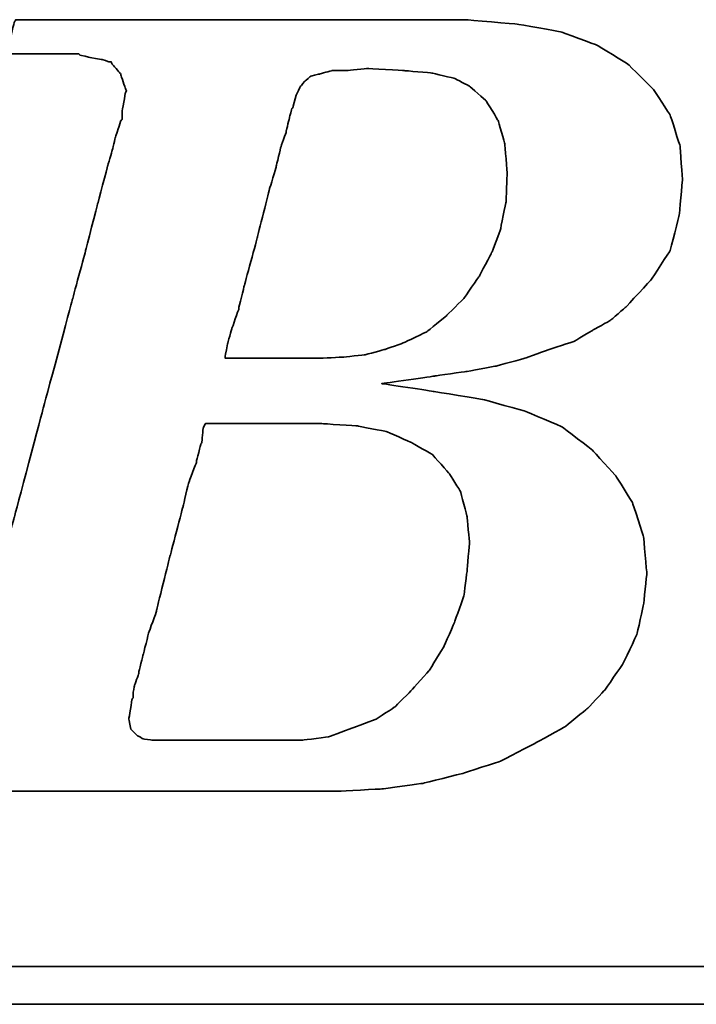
# Model space of a CAD drawing. Header units: millimetres. Extents: x 782 to 1252, y 608 to 775.
# Tile 34 of 51: x 1133.26 to 1138.68, y 656.03 to 663.92. Entities that reach past the tile are written whole.
import ezdxf

# ---------------------------------------------------------------- set-up
doc = ezdxf.new("R2010")
doc.units = ezdxf.units.MM
doc.layers.add('DIM', color=4, linetype='Continuous')
doc.layers.add('layer 1', color=7, linetype='Continuous')

# ---------------------------------------------------------------- blocks, each defined once
blk = doc.blocks.new('TBI MOTION logo(完整正式版)')
at = {"layer": 'layer 1', "color": 22, "lineweight": 35}
for points, knots in [([(-64.65375, -6.86375), (-64.65375, -6.86375), (-64.84375, -7.29625), (-64.84375, -7.29625), (-64.84375, -7.29625), (-64.84375, -7.29625), (-64.86875, -7.34375), (-64.86875, -7.34375), (-64.86875, -7.34375), (-64.86875, -7.34375), (-64.86875, -7.36875), (-64.86875, -7.36875), (-64.86875, -7.36875), (-64.86875, -7.36875), (-65.15375, -7.65375), (-65.15375, -7.65375), (-65.15375, -7.65375), (-65.15375, -7.65375), (-65.17875, -7.65375), (-65.17875, -7.65375), (-65.17875, -7.65375), (-65.17875, -7.65375), (-65.20375, -7.67875), (-65.20375, -7.67875), (-65.20375, -7.67875), (-65.20375, -7.67875), (-65.58875, -7.87125), (-65.58875, -7.87125), (-65.58875, -7.87125), (-65.58875, -7.87125), (-65.63375, -7.87125), (-65.63375, -7.87125), (-65.63375, -7.87125), (-65.63375, -7.87125), (-65.65875, -7.89375), (-65.65875, -7.89375), (-65.65875, -7.89375), (-65.65875, -7.89375), (-66.09375, -7.94375), (-66.09375, -7.94375), (-66.09375, -7.94375), (-66.09375, -7.94375), (-66.11375, -7.94375), (-66.11375, -7.94375), (-66.11375, -7.94375), (-66.11375, -7.94375), (-66.16375, -7.94375), (-66.16375, -7.94375), (-66.16375, -7.94375), (-66.16375, -7.94375), (-66.30875, -7.94375), (-66.30875, -7.94375), (-66.30875, -7.94375), (-66.30875, -7.94375), (-66.69375, -7.94375), (-66.69375, -7.94375), (-66.69375, -7.94375), (-66.69375, -7.94375), (-67.07375, -7.94375), (-67.07375, -7.94375), (-67.07375, -7.94375), (-67.07375, -7.94375), (-67.12375, -7.94375), (-67.12375, -7.94375), (-67.12375, -7.94375), (-67.12375, -7.94375), (-67.12375, -7.96625), (-67.12375, -7.96625), (-67.12375, -7.96625), (-67.12375, -7.96625), (-67.14875, -7.99125), (-67.14875, -7.99125), (-67.14875, -7.99125), (-67.14875, -7.99125), (-67.24375, -8.34875), (-67.24375, -8.34875), (-67.24375, -8.34875), (-67.24375, -8.34875), (-67.31375, -8.68625), (-67.31375, -8.68625), (-67.31375, -8.68625), (-67.31375, -8.68625), (-67.26875, -8.68625), (-67.26875, -8.68625), (-67.26875, -8.68625), (-67.26875, -8.68625), (-67.07375, -8.68625), (-67.07375, -8.68625), (-67.07375, -8.68625), (-67.07375, -8.68625), (-66.54875, -8.68625), (-66.54875, -8.68625), (-66.54875, -8.68625), (-66.54875, -8.68625), (-65.82625, -8.68625), (-65.82625, -8.68625), (-65.82625, -8.68625), (-65.82625, -8.68625), (-65.01375, -8.68625), (-65.01375, -8.68625), (-65.01375, -8.68625), (-65.01375, -8.68625), (-64.05375, -8.68625), (-64.05375, -8.68625), (-64.05375, -8.68625), (-64.05375, -8.68625), (-62.08375, -8.68625), (-62.08375, -8.68625), (-62.08375, -8.68625), (-62.08375, -8.68625), (-60.06875, -8.68625), (-60.06875, -8.68625), (-60.06875, -8.68625), (-60.06875, -8.68625), (-59.10875, -8.68625), (-59.10875, -8.68625), (-59.10875, -8.68625), (-59.10875, -8.68625), (-58.29375, -8.68625), (-58.29375, -8.68625), (-58.29375, -8.68625), (-58.29375, -8.68625), (-57.57375, -8.68625), (-57.57375, -8.68625), (-57.57375, -8.68625), (-57.57375, -8.68625), (-57.04875, -8.68625), (-57.04875, -8.68625), (-57.04875, -8.68625), (-57.04875, -8.68625), (-56.85375, -8.68625), (-56.85375, -8.68625), (-56.85375, -8.68625), (-56.85375, -8.68625), (-56.70875, -8.68625), (-56.70875, -8.68625), (-56.70875, -8.68625), (-56.70875, -8.68625), (-56.61375, -8.68625), (-56.61375, -8.68625), (-56.61375, -8.68625), (-56.61375, -8.68625), (-56.56875, -8.68625), (-56.56875, -8.68625), (-56.56875, -8.68625), (-56.56875, -8.68625), (-55.65375, -8.63875), (-55.65375, -8.63875), (-55.65375, -8.63875), (-55.65375, -8.63875), (-54.76875, -8.51875), (-54.76875, -8.51875), (-54.76875, -8.51875), (-54.76875, -8.51875), (-53.90375, -8.30375), (-53.90375, -8.30375), (-53.90375, -8.30375), (-53.90375, -8.30375), (-53.08875, -8.03875), (-53.08875, -8.03875), (-53.08875, -8.03875), (-53.08875, -8.03875), (-52.34375, -7.65375), (-52.34375, -7.65375), (-52.34375, -7.65375), (-52.34375, -7.65375), (-51.69875, -7.29625), (-51.69875, -7.29625), (-51.69875, -7.29625), (-51.69875, -7.29625), (-51.21875, -6.91125), (-51.21875, -6.91125), (-51.21875, -6.91125), (-51.21875, -6.91125), (-50.83375, -6.50375), (-50.83375, -6.50375), (-50.83375, -6.50375), (-50.83375, -6.50375), (-50.44875, -5.94875), (-50.44875, -5.94875), (-50.44875, -5.94875), (-50.44875, -5.94875), (-50.13875, -5.30375), (-50.13875, -5.30375), (-50.13875, -5.30375), (-50.13875, -5.30375), (-49.99375, -4.65375), (-49.99375, -4.65375), (-49.99375, -4.65375), (-49.99375, -4.65375), (-49.92375, -3.98375), (-49.92375, -3.98375), (-49.92375, -3.98375), (-49.92375, -3.98375), (-49.99375, -3.19374), (-49.99375, -3.19374), (-49.99375, -3.19374), (-49.99375, -3.19374), (-50.23374, -2.44874), (-50.23374, -2.44874), (-50.23374, -2.44874), (-50.23374, -2.44874), (-50.59375, -1.87374), (-50.59375, -1.87374), (-50.59375, -1.87374), (-50.59375, -1.87374), (-51.09875, -1.31874), (-51.09875, -1.31874), (-51.09875, -1.31874), (-51.09875, -1.31874), (-51.74375, -0.81875), (-51.74375, -0.81875), (-51.74375, -0.81875), (-51.74375, -0.81875), (-52.53875, -0.48125), (-52.53875, -0.48125), (-52.53875, -0.48125), (-52.53875, -0.48125), (-53.47375, -0.21875), (-53.47375, -0.21875), (-53.47375, -0.21875), (-53.47375, -0.21875), (-54.52875, -0.04874), (-54.52875, -0.04874), (-54.52875, -0.04874), (-54.52875, -0.04874), (-55.65375, 0.12125), (-55.65375, 0.12125), (-55.65375, 0.12125), (-55.65375, 0.12125), (-54.50375, 0.28624), (-54.50375, 0.28624), (-54.50375, 0.28624), (-54.50375, 0.28624), (-53.83375, 0.38124), (-53.83375, 0.38124), (-53.83375, 0.38124), (-53.83375, 0.38124), (-53.18375, 0.50125), (-53.18375, 0.50125), (-53.18375, 0.50125), (-53.18375, 0.50125), (-52.55875, 0.66874), (-52.55875, 0.66874), (-52.55875, 0.66874), (-52.55875, 0.66874), (-52.03375, 0.86124), (-52.03375, 0.86124), (-52.03375, 0.86124), (-52.03375, 0.86124), (-51.50374, 1.03124), (-51.50374, 1.03124), (-51.50374, 1.03124), (-51.50374, 1.03124), (-51.09875, 1.27125), (-51.09875, 1.27125), (-51.09875, 1.27125), (-51.09875, 1.27125), (-50.71375, 1.48624), (-50.71375, 1.48624), (-50.71375, 1.48624), (-50.71375, 1.48624), (-50.37625, 1.77625), (-50.37625, 1.77625), (-50.37625, 1.77625), (-50.37625, 1.77625), (-49.82375, 2.37625), (-49.82375, 2.37625), (-49.82375, 2.37625), (-49.82375, 2.37625), (-49.41875, 2.99625), (-49.41875, 2.99625), (-49.41875, 2.99625), (-49.41875, 2.99625), (-49.22375, 3.76625), (-49.22375, 3.76625), (-49.22375, 3.76625), (-49.22375, 3.76625), (-49.15375, 4.50874), (-49.15375, 4.50874), (-49.15375, 4.50874), (-49.15375, 4.50874), (-49.20375, 5.25125), (-49.20375, 5.25125), (-49.20375, 5.25125), (-49.20375, 5.25125), (-49.41875, 5.92625), (-49.41875, 5.92625), (-49.41875, 5.92625), (-49.41875, 5.92625), (-49.77875, 6.47625), (-49.77875, 6.47625), (-49.77875, 6.47625), (-49.77875, 6.47625), (-50.33125, 7.02624), (-50.33125, 7.02624), (-50.33125, 7.02624), (-50.33125, 7.02624), (-51.00125, 7.43625), (-51.00125, 7.43625), (-51.00125, 7.43625), (-51.00125, 7.43625), (-51.79375, 7.72625), (-51.79375, 7.72625), (-51.79375, 7.72625), (-51.79375, 7.72625), (-52.72875, 7.89124), (-52.72875, 7.89124), (-52.72875, 7.89124), (-52.72875, 7.89124), (-53.83375, 7.98625), (-53.83375, 7.98625), (-53.83375, 7.98625), (-53.83375, 7.98625), (-53.92875, 7.98625), (-53.92875, 7.98625), (-53.92875, 7.98625), (-53.92875, 7.98625), (-54.26375, 7.98625), (-54.26375, 7.98625), (-54.26375, 7.98625), (-54.26375, 7.98625), (-54.74375, 7.98625), (-54.74375, 7.98625), (-54.74375, 7.98625), (-54.74375, 7.98625), (-55.36875, 7.98625), (-55.36875, 7.98625), (-55.36875, 7.98625), (-55.36875, 7.98625), (-56.13375, 7.98625), (-56.13375, 7.98625), (-56.13375, 7.98625), (-56.13375, 7.98625), (-56.94875, 7.98625), (-56.94875, 7.98625), (-56.94875, 7.98625), (-56.94875, 7.98625), (-58.77625, 7.98625), (-58.77625, 7.98625), (-58.77625, 7.98625), (-58.77625, 7.98625), (-60.59875, 7.98625), (-60.59875, 7.98625), (-60.59875, 7.98625), (-60.59875, 7.98625), (-61.41375, 7.98625), (-61.41375, 7.98625), (-61.41375, 7.98625), (-61.41375, 7.98625), (-62.17875, 7.98625), (-62.17875, 7.98625), (-62.17875, 7.98625), (-62.17875, 7.98625), (-62.80375, 7.98625), (-62.80375, 7.98625), (-62.80375, 7.98625), (-62.80375, 7.98625), (-63.30625, 7.98625), (-63.30625, 7.98625), (-63.30625, 7.98625), (-63.30625, 7.98625), (-63.57375, 7.98625), (-63.57375, 7.98625), (-63.57375, 7.98625), (-63.57375, 7.98625), (-63.57375, 7.96375), (-63.57375, 7.96375), (-63.57375, 7.96375), (-63.57375, 7.96375), (-63.59875, 7.94125), (-63.59875, 7.94125), (-63.59875, 7.94125), (-63.59875, 7.94125), (-63.69375, 7.55625), (-63.69375, 7.55625), (-63.69375, 7.55625), (-63.69375, 7.55625), (-63.76375, 7.24624), (-63.76375, 7.24624), (-63.76375, 7.24624), (-63.76375, 7.24624), (-63.23875, 7.24624), (-63.23875, 7.24624), (-63.23875, 7.24624), (-63.23875, 7.24624), (-62.75875, 7.24624), (-62.75875, 7.24624), (-62.75875, 7.24624), (-62.75875, 7.24624), (-62.61125, 7.24624), (-62.61125, 7.24624), (-62.61125, 7.24624), (-62.61125, 7.24624), (-62.56625, 7.24624), (-62.56625, 7.24624), (-62.56625, 7.24624), (-62.56625, 7.24624), (-62.22875, 7.24624), (-62.22875, 7.24624), (-62.22875, 7.24624), (-62.22875, 7.24624), (-62.20375, 7.24624), (-62.20375, 7.24624), (-62.20375, 7.24624), (-62.20375, 7.24624), (-62.17875, 7.21875), (-62.17875, 7.21875), (-62.17875, 7.21875), (-62.17875, 7.21875), (-61.96375, 7.17125), (-61.96375, 7.17125), (-61.96375, 7.17125), (-61.96375, 7.17125), (-61.72375, 7.12624), (-61.72375, 7.12624), (-61.72375, 7.12624), (-61.72375, 7.12624), (-61.70375, 7.12624), (-61.70375, 7.12624), (-61.70375, 7.12624), (-61.70375, 7.12624), (-61.55875, 7.07624), (-61.55875, 7.07624), (-61.55875, 7.07624), (-61.55875, 7.07624), (-61.50875, 7.07624), (-61.50875, 7.07624), (-61.50875, 7.07624), (-61.50875, 7.07624), (-61.48375, 7.02624), (-61.48375, 7.02624), (-61.48375, 7.02624), (-61.48375, 7.02624), (-61.31875, 6.83375), (-61.31875, 6.83375), (-61.31875, 6.83375), (-61.31875, 6.83375), (-61.29375, 6.81125), (-61.29375, 6.81125), (-61.29375, 6.81125), (-61.29375, 6.81125), (-61.29375, 6.78625), (-61.29375, 6.78625), (-61.29375, 6.78625), (-61.29375, 6.78625), (-61.19875, 6.50124), (-61.19875, 6.50124), (-61.19875, 6.50124), (-61.19875, 6.50124), (-61.17375, 6.45124), (-61.17375, 6.45124), (-61.17375, 6.45124), (-61.17375, 6.45124), (-61.19875, 6.40625), (-61.19875, 6.40625), (-61.19875, 6.40625), (-61.19875, 6.40625), (-61.26875, 5.99624), (-61.26875, 5.99624), (-61.26875, 5.99624), (-61.26875, 5.99624), (-61.26875, 5.85125), (-61.26875, 5.85125), (-61.26875, 5.85125), (-61.26875, 5.85125), (-61.26875, 5.82625), (-61.26875, 5.82625), (-61.26875, 5.82625), (-61.26875, 5.82625), (-61.29375, 5.80625), (-61.29375, 5.80625), (-61.29375, 5.80625), (-61.29375, 5.80625), (-61.34125, 5.66125), (-61.34125, 5.66125), (-61.34125, 5.66125), (-61.34125, 5.66125), (-61.41375, 5.44625), (-61.41375, 5.44625), (-61.41375, 5.44625), (-61.41375, 5.44625), (-61.48375, 5.15625), (-61.48375, 5.15625), (-61.48375, 5.15625), (-61.48375, 5.15625), (-61.58375, 4.82124), (-61.58375, 4.82124), (-61.58375, 4.82124), (-61.58375, 4.82124), (-61.79875, 4.00375), (-61.79875, 4.00375), (-61.79875, 4.00375), (-61.79875, 4.00375), (-62.05875, 2.99625), (-62.05875, 2.99625), (-62.05875, 2.99625), (-62.05875, 2.99625), (-62.34875, 1.91625), (-62.34875, 1.91625), (-62.34875, 1.91625), (-62.34875, 1.91625), (-62.97375, -0.41124), (-62.97375, -0.41124), (-62.97375, -0.41124), (-62.97375, -0.41124), (-63.59875, -2.75875), (-63.59875, -2.75875), (-63.59875, -2.75875), (-63.59875, -2.75875), (-63.88375, -3.86374), (-63.88375, -3.86374), (-63.88375, -3.86374), (-63.88375, -3.86374), (-64.14875, -4.82374), (-64.14875, -4.82374), (-64.14875, -4.82374), (-64.14875, -4.82374), (-64.36375, -5.64125), (-64.36375, -5.64125), (-64.36375, -5.64125), (-64.36375, -5.64125), (-64.43625, -5.97625), (-64.43625, -5.97625), (-64.43625, -5.97625), (-64.43625, -5.97625), (-64.50875, -6.28625), (-64.50875, -6.28625), (-64.50875, -6.28625), (-64.50875, -6.28625), (-64.50875, -6.30875), (-64.50875, -6.30875), (-64.50875, -6.30875), (-64.50875, -6.30875), (-64.57875, -6.50375), (-64.57875, -6.50375), (-64.57875, -6.50375), (-64.57875, -6.50375), (-64.62875, -6.69625), (-64.62875, -6.69625), (-64.62875, -6.69625), (-64.62875, -6.69625), (-64.62875, -6.76875), (-64.62875, -6.76875), (-64.62875, -6.76875), (-64.62875, -6.76875), (-64.62875, -6.81375), (-64.62875, -6.81375), (-64.62875, -6.81375), (-64.62875, -6.81375), (-64.62875, -6.83875), (-64.62875, -6.83875), (-64.62875, -6.83875), (-64.62875, -6.83875), (-64.65375, -6.86375), (-64.65375, -6.86375)], [0, 0, 0, 0, 0.00719424, 0.00719424, 0.00719424, 0.00719425, 0.01438849, 0.01438849, 0.01438849, 0.0143885, 0.02158273, 0.02158273, 0.02158273, 0.02158274, 0.02877698, 0.02877698, 0.02877698, 0.02877699, 0.03597122, 0.03597122, 0.03597122, 0.03597123, 0.04316547, 0.04316547, 0.04316547, 0.04316548, 0.05035971, 0.05035971, 0.05035971, 0.05035972, 0.05755396, 0.05755396, 0.05755396, 0.05755397, 0.0647482, 0.0647482, 0.0647482, 0.06474821, 0.07194245, 0.07194245, 0.07194245, 0.07194246, 0.07913669, 0.07913669, 0.07913669, 0.0791367, 0.08633094, 0.08633094, 0.08633094, 0.08633095, 0.09352518, 0.09352518, 0.09352518, 0.09352519, 0.10071942, 0.10071942, 0.10071942, 0.10071943, 0.10791367, 0.10791367, 0.10791367, 0.10791368, 0.11510791, 0.11510791, 0.11510791, 0.11510792, 0.12230216, 0.12230216, 0.12230216, 0.12230217, 0.1294964, 0.1294964, 0.1294964, 0.12949641, 0.13669065, 0.13669065, 0.13669065, 0.13669066, 0.14388489, 0.14388489, 0.14388489, 0.1438849, 0.15107914, 0.15107914, 0.15107914, 0.15107915, 0.15827338, 0.15827338, 0.15827338, 0.15827339, 0.16546763, 0.16546763, 0.16546763, 0.16546764, 0.17266187, 0.17266187, 0.17266187, 0.17266188, 0.17985612, 0.17985612, 0.17985612, 0.17985613, 0.18705036, 0.18705036, 0.18705036, 0.18705037, 0.1942446, 0.1942446, 0.1942446, 0.19424461, 0.20143885, 0.20143885, 0.20143885, 0.20143886, 0.20863309, 0.20863309, 0.20863309, 0.2086331, 0.21582734, 0.21582734, 0.21582734, 0.21582735, 0.22302158, 0.22302158, 0.22302158, 0.22302159, 0.23021583, 0.23021583, 0.23021583, 0.23021584, 0.23741007, 0.23741007, 0.23741007, 0.23741008, 0.24460432, 0.24460432, 0.24460432, 0.24460433, 0.25179856, 0.25179856, 0.25179856, 0.25179857, 0.25899281, 0.25899281, 0.25899281, 0.25899282, 0.26618705, 0.26618705, 0.26618705, 0.26618706, 0.27338129, 0.27338129, 0.27338129, 0.2733813, 0.28057554, 0.28057554, 0.28057554, 0.28057555, 0.28776978, 0.28776978, 0.28776978, 0.28776979, 0.29496403, 0.29496403, 0.29496403, 0.29496404, 0.30215827, 0.30215827, 0.30215827, 0.30215828, 0.30935252, 0.30935252, 0.30935252, 0.30935253, 0.31654676, 0.31654676, 0.31654676, 0.31654677, 0.32374101, 0.32374101, 0.32374101, 0.32374102, 0.33093525, 0.33093525, 0.33093525, 0.33093526, 0.3381295, 0.3381295, 0.3381295, 0.33812951, 0.34532374, 0.34532374, 0.34532374, 0.34532375, 0.35251799, 0.35251799, 0.35251799, 0.352518, 0.35971223, 0.35971223, 0.35971223, 0.35971224, 0.36690647, 0.36690647, 0.36690647, 0.36690648, 0.37410072, 0.37410072, 0.37410072, 0.37410073, 0.38129496, 0.38129496, 0.38129496, 0.38129497, 0.38848921, 0.38848921, 0.38848921, 0.38848922, 0.39568345, 0.39568345, 0.39568345, 0.39568346, 0.4028777, 0.4028777, 0.4028777, 0.40287771, 0.41007194, 0.41007194, 0.41007194, 0.41007195, 0.41726619, 0.41726619, 0.41726619, 0.4172662, 0.42446043, 0.42446043, 0.42446043, 0.42446044, 0.43165468, 0.43165468, 0.43165468, 0.43165469, 0.43884892, 0.43884892, 0.43884892, 0.43884893, 0.44604317, 0.44604317, 0.44604317, 0.44604318, 0.45323741, 0.45323741, 0.45323741, 0.45323742, 0.46043165, 0.46043165, 0.46043165, 0.46043166, 0.4676259, 0.4676259, 0.4676259, 0.46762591, 0.47482014, 0.47482014, 0.47482014, 0.47482015, 0.48201439, 0.48201439, 0.48201439, 0.4820144, 0.48920863, 0.48920863, 0.48920863, 0.48920864, 0.49640288, 0.49640288, 0.49640288, 0.49640289, 0.50359712, 0.50359712, 0.50359712, 0.50359713, 0.51079137, 0.51079137, 0.51079137, 0.51079138, 0.51798561, 0.51798561, 0.51798561, 0.51798562, 0.52517986, 0.52517986, 0.52517986, 0.52517987, 0.5323741, 0.5323741, 0.5323741, 0.53237411, 0.53956835, 0.53956835, 0.53956835, 0.53956836, 0.54676259, 0.54676259, 0.54676259, 0.5467626, 0.55395683, 0.55395683, 0.55395683, 0.55395684, 0.56115108, 0.56115108, 0.56115108, 0.56115109, 0.56834532, 0.56834532, 0.56834532, 0.56834533, 0.57553957, 0.57553957, 0.57553957, 0.57553958, 0.58273381, 0.58273381, 0.58273381, 0.58273382, 0.58992806, 0.58992806, 0.58992806, 0.58992807, 0.5971223, 0.5971223, 0.5971223, 0.59712231, 0.60431655, 0.60431655, 0.60431655, 0.60431656, 0.61151079, 0.61151079, 0.61151079, 0.6115108, 0.61870504, 0.61870504, 0.61870504, 0.61870505, 0.62589928, 0.62589928, 0.62589928, 0.62589929, 0.63309353, 0.63309353, 0.63309353, 0.63309354, 0.64028777, 0.64028777, 0.64028777, 0.64028778, 0.64748201, 0.64748201, 0.64748201, 0.64748202, 0.65467626, 0.65467626, 0.65467626, 0.65467627, 0.6618705, 0.6618705, 0.6618705, 0.66187051, 0.66906475, 0.66906475, 0.66906475, 0.66906476, 0.67625899, 0.67625899, 0.67625899, 0.676259, 0.68345324, 0.68345324, 0.68345324, 0.68345325, 0.69064748, 0.69064748, 0.69064748, 0.69064749, 0.69784173, 0.69784173, 0.69784173, 0.69784174, 0.70503597, 0.70503597, 0.70503597, 0.70503598, 0.71223022, 0.71223022, 0.71223022, 0.71223023, 0.71942446, 0.71942446, 0.71942446, 0.71942447, 0.72661871, 0.72661871, 0.72661871, 0.72661872, 0.73381295, 0.73381295, 0.73381295, 0.73381296, 0.74100719, 0.74100719, 0.74100719, 0.7410072, 0.74820144, 0.74820144, 0.74820144, 0.74820145, 0.75539568, 0.75539568, 0.75539568, 0.75539569, 0.76258993, 0.76258993, 0.76258993, 0.76258994, 0.76978417, 0.76978417, 0.76978417, 0.76978418, 0.77697842, 0.77697842, 0.77697842, 0.77697843, 0.78417266, 0.78417266, 0.78417266, 0.78417267, 0.79136691, 0.79136691, 0.79136691, 0.79136692, 0.79856115, 0.79856115, 0.79856115, 0.79856116, 0.8057554, 0.8057554, 0.8057554, 0.80575541, 0.81294964, 0.81294964, 0.81294964, 0.81294965, 0.82014388, 0.82014388, 0.82014388, 0.82014389, 0.82733813, 0.82733813, 0.82733813, 0.82733814, 0.83453237, 0.83453237, 0.83453237, 0.83453238, 0.84172662, 0.84172662, 0.84172662, 0.84172663, 0.84892086, 0.84892086, 0.84892086, 0.84892087, 0.85611511, 0.85611511, 0.85611511, 0.85611512, 0.86330935, 0.86330935, 0.86330935, 0.86330936, 0.8705036, 0.8705036, 0.8705036, 0.87050361, 0.87769784, 0.87769784, 0.87769784, 0.87769785, 0.88489209, 0.88489209, 0.88489209, 0.8848921, 0.89208633, 0.89208633, 0.89208633, 0.89208634, 0.89928058, 0.89928058, 0.89928058, 0.89928059, 0.90647482, 0.90647482, 0.90647482, 0.90647483, 0.91366906, 0.91366906, 0.91366906, 0.91366907, 0.92086331, 0.92086331, 0.92086331, 0.92086332, 0.92805755, 0.92805755, 0.92805755, 0.92805756, 0.9352518, 0.9352518, 0.9352518, 0.93525181, 0.94244604, 0.94244604, 0.94244604, 0.94244605, 0.94964029, 0.94964029, 0.94964029, 0.9496403, 0.95683453, 0.95683453, 0.95683453, 0.95683454, 0.96402878, 0.96402878, 0.96402878, 0.96402879, 0.97122302, 0.97122302, 0.97122302, 0.97122303, 0.97841727, 0.97841727, 0.97841727, 0.97841728, 0.98561151, 0.98561151, 0.98561151, 0.98561152, 0.99280576, 0.99280576, 0.99280576, 0.99280577, 1, 1, 1, 1]), ([(-57.50375, 6.35625), (-57.50375, 6.35625), (-57.57375, 6.11625), (-57.57375, 6.11625), (-57.57375, 6.11625), (-57.57375, 6.11625), (-57.57375, 6.09125), (-57.57375, 6.09125), (-57.57375, 6.09125), (-57.57375, 6.09125), (-57.59875, 6.06625), (-57.59875, 6.06625), (-57.59875, 6.06625), (-57.59875, 6.06625), (-57.64875, 5.87625), (-57.64875, 5.87625), (-57.64875, 5.87625), (-57.64875, 5.87625), (-57.71875, 5.58875), (-57.71875, 5.58875), (-57.71875, 5.58875), (-57.71875, 5.58875), (-57.71875, 5.56625), (-57.71875, 5.56625), (-57.71875, 5.56625), (-57.71875, 5.56625), (-57.83875, 5.23125), (-57.83875, 5.23125), (-57.83875, 5.23125), (-57.83875, 5.23125), (-57.93625, 4.82124), (-57.93625, 4.82124), (-57.93625, 4.82124), (-57.93625, 4.82124), (-57.93625, 4.79624), (-57.93625, 4.79624), (-57.93625, 4.79624), (-57.93625, 4.79624), (-58.07875, 4.34125), (-58.07875, 4.34125), (-58.07875, 4.34125), (-58.07875, 4.34125), (-58.34375, 3.28625), (-58.34375, 3.28625), (-58.34375, 3.28625), (-58.34375, 3.28625), (-58.62875, 2.23124), (-58.62875, 2.23124), (-58.62875, 2.23124), (-58.62875, 2.23124), (-58.74875, 1.75125), (-58.74875, 1.75125), (-58.74875, 1.75125), (-58.74875, 1.75125), (-58.74875, 1.72625), (-58.74875, 1.72625), (-58.74875, 1.72625), (-58.74875, 1.72625), (-58.89375, 1.31625), (-58.89375, 1.31625), (-58.89375, 1.31625), (-58.89375, 1.31625), (-58.98875, 0.98124), (-58.98875, 0.98124), (-58.98875, 0.98124), (-58.98875, 0.98124), (-59.03875, 0.71625), (-59.03875, 0.71625), (-59.03875, 0.71625), (-59.03875, 0.71625), (-59.03875, 0.66874), (-59.03875, 0.66874), (-59.03875, 0.66874), (-59.03875, 0.66874), (-58.91875, 0.66874), (-58.91875, 0.66874), (-58.91875, 0.66874), (-58.91875, 0.66874), (-58.53375, 0.66874), (-58.53375, 0.66874), (-58.53375, 0.66874), (-58.53375, 0.66874), (-58.10375, 0.66874), (-58.10375, 0.66874), (-58.10375, 0.66874), (-58.10375, 0.66874), (-57.66875, 0.66874), (-57.66875, 0.66874), (-57.66875, 0.66874), (-57.66875, 0.66874), (-57.33375, 0.66874), (-57.33375, 0.66874), (-57.33375, 0.66874), (-57.33375, 0.66874), (-57.09375, 0.66874), (-57.09375, 0.66874), (-57.09375, 0.66874), (-57.09375, 0.66874), (-56.99875, 0.66874), (-56.99875, 0.66874), (-56.99875, 0.66874), (-56.99875, 0.66874), (-56.49375, 0.69374), (-56.49375, 0.69374), (-56.49375, 0.69374), (-56.49375, 0.69374), (-56.01375, 0.74374), (-56.01375, 0.74374), (-56.01375, 0.74374), (-56.01375, 0.74374), (-55.58375, 0.86124), (-55.58375, 0.86124), (-55.58375, 0.86124), (-55.58375, 0.86124), (-55.17375, 1.00624), (-55.17375, 1.00624), (-55.17375, 1.00624), (-55.17375, 1.00624), (-54.67375, 1.24625), (-54.67375, 1.24625), (-54.67375, 1.24625), (-54.67375, 1.24625), (-54.26375, 1.58124), (-54.26375, 1.58124), (-54.26375, 1.58124), (-54.26375, 1.58124), (-53.87875, 1.96374), (-53.87875, 1.96374), (-53.87875, 1.96374), (-53.87875, 1.96374), (-53.54375, 2.44625), (-53.54375, 2.44625), (-53.54375, 2.44625), (-53.54375, 2.44625), (-53.27875, 2.95125), (-53.27875, 2.95125), (-53.27875, 2.95125), (-53.27875, 2.95125), (-53.08875, 3.45124), (-53.08875, 3.45124), (-53.08875, 3.45124), (-53.08875, 3.45124), (-52.96875, 4.05124), (-52.96875, 4.05124), (-52.96875, 4.05124), (-52.96875, 4.05124), (-52.94375, 4.65125), (-52.94375, 4.65125), (-52.94375, 4.65125), (-52.94375, 4.65125), (-52.99375, 5.30125), (-52.99375, 5.30125), (-52.99375, 5.30125), (-52.99375, 5.30125), (-53.13875, 5.80625), (-53.13875, 5.80625), (-53.13875, 5.80625), (-53.13875, 5.80625), (-53.39875, 6.23625), (-53.39875, 6.23625), (-53.39875, 6.23625), (-53.39875, 6.23625), (-53.75875, 6.54875), (-53.75875, 6.54875), (-53.75875, 6.54875), (-53.75875, 6.54875), (-54.07375, 6.71625), (-54.07375, 6.71625), (-54.07375, 6.71625), (-54.07375, 6.71625), (-54.57375, 6.83375), (-54.57375, 6.83375), (-54.57375, 6.83375), (-54.57375, 6.83375), (-55.17375, 6.88625), (-55.17375, 6.88625), (-55.17375, 6.88625), (-55.17375, 6.88625), (-55.96875, 6.93125), (-55.96875, 6.93125), (-55.96875, 6.93125), (-55.96875, 6.93125), (-56.39875, 6.88625), (-56.39875, 6.88625), (-56.39875, 6.88625), (-56.39875, 6.88625), (-56.42125, 6.88625), (-56.42125, 6.88625), (-56.42125, 6.88625), (-56.42125, 6.88625), (-56.73375, 6.88625), (-56.73375, 6.88625), (-56.73375, 6.88625), (-56.73375, 6.88625), (-56.99875, 6.81125), (-56.99875, 6.81125), (-56.99875, 6.81125), (-56.99875, 6.81125), (-57.02375, 6.81125), (-57.02375, 6.81125), (-57.02375, 6.81125), (-57.02375, 6.81125), (-57.18875, 6.76625), (-57.18875, 6.76625), (-57.18875, 6.76625), (-57.18875, 6.76625), (-57.30875, 6.66625), (-57.30875, 6.66625), (-57.30875, 6.66625), (-57.30875, 6.66625), (-57.40875, 6.54875), (-57.40875, 6.54875), (-57.40875, 6.54875), (-57.40875, 6.54875), (-57.50375, 6.35625), (-57.50375, 6.35625)], [0, 0, 0, 0, 0.01851852, 0.01851852, 0.01851852, 0.01851853, 0.03703704, 0.03703704, 0.03703704, 0.03703705, 0.05555556, 0.05555556, 0.05555556, 0.05555557, 0.07407407, 0.07407407, 0.07407407, 0.07407408, 0.09259259, 0.09259259, 0.09259259, 0.0925926, 0.11111111, 0.11111111, 0.11111111, 0.11111112, 0.12962963, 0.12962963, 0.12962963, 0.12962964, 0.14814815, 0.14814815, 0.14814815, 0.14814816, 0.16666667, 0.16666667, 0.16666667, 0.16666668, 0.18518519, 0.18518519, 0.18518519, 0.1851852, 0.2037037, 0.2037037, 0.2037037, 0.20370371, 0.22222222, 0.22222222, 0.22222222, 0.22222223, 0.24074074, 0.24074074, 0.24074074, 0.24074075, 0.25925926, 0.25925926, 0.25925926, 0.25925927, 0.27777778, 0.27777778, 0.27777778, 0.27777779, 0.2962963, 0.2962963, 0.2962963, 0.29629631, 0.31481481, 0.31481481, 0.31481481, 0.31481482, 0.33333333, 0.33333333, 0.33333333, 0.33333334, 0.35185185, 0.35185185, 0.35185185, 0.35185186, 0.37037037, 0.37037037, 0.37037037, 0.37037038, 0.38888889, 0.38888889, 0.38888889, 0.3888889, 0.40740741, 0.40740741, 0.40740741, 0.40740742, 0.42592593, 0.42592593, 0.42592593, 0.42592594, 0.44444444, 0.44444444, 0.44444444, 0.44444445, 0.46296296, 0.46296296, 0.46296296, 0.46296297, 0.48148148, 0.48148148, 0.48148148, 0.48148149, 0.5, 0.5, 0.5, 0.50000001, 0.51851852, 0.51851852, 0.51851852, 0.51851853, 0.53703704, 0.53703704, 0.53703704, 0.53703705, 0.55555556, 0.55555556, 0.55555556, 0.55555557, 0.57407407, 0.57407407, 0.57407407, 0.57407408, 0.59259259, 0.59259259, 0.59259259, 0.5925926, 0.61111111, 0.61111111, 0.61111111, 0.61111112, 0.62962963, 0.62962963, 0.62962963, 0.62962964, 0.64814815, 0.64814815, 0.64814815, 0.64814816, 0.66666667, 0.66666667, 0.66666667, 0.66666668, 0.68518519, 0.68518519, 0.68518519, 0.6851852, 0.7037037, 0.7037037, 0.7037037, 0.70370371, 0.72222222, 0.72222222, 0.72222222, 0.72222223, 0.74074074, 0.74074074, 0.74074074, 0.74074075, 0.75925926, 0.75925926, 0.75925926, 0.75925927, 0.77777778, 0.77777778, 0.77777778, 0.77777779, 0.7962963, 0.7962963, 0.7962963, 0.79629631, 0.81481481, 0.81481481, 0.81481481, 0.81481482, 0.83333333, 0.83333333, 0.83333333, 0.83333334, 0.85185185, 0.85185185, 0.85185185, 0.85185186, 0.87037037, 0.87037037, 0.87037037, 0.87037038, 0.88888889, 0.88888889, 0.88888889, 0.8888889, 0.90740741, 0.90740741, 0.90740741, 0.90740742, 0.92592593, 0.92592593, 0.92592593, 0.92592594, 0.94444444, 0.94444444, 0.94444444, 0.94444445, 0.96296296, 0.96296296, 0.96296296, 0.96296297, 0.98148148, 0.98148148, 0.98148148, 0.98148149, 1, 1, 1, 1]), ([(-61.03125, -6.57375), (-61.03125, -6.57375), (-61.03125, -6.67125), (-61.03125, -6.67125), (-61.03125, -6.67125), (-61.03125, -6.67125), (-61.05375, -6.69625), (-61.05375, -6.69625), (-61.05375, -6.69625), (-61.05375, -6.69625), (-61.12375, -7.12875), (-61.12375, -7.12875), (-61.12375, -7.12875), (-61.12375, -7.12875), (-61.07875, -7.34375), (-61.07875, -7.34375), (-61.07875, -7.34375), (-61.07875, -7.34375), (-60.93375, -7.48875), (-60.93375, -7.48875), (-60.93375, -7.48875), (-60.93375, -7.48875), (-60.81375, -7.55625), (-60.81375, -7.55625), (-60.81375, -7.55625), (-60.81375, -7.55625), (-60.62375, -7.58375), (-60.62375, -7.58375), (-60.62375, -7.58375), (-60.62375, -7.58375), (-60.30875, -7.58375), (-60.30875, -7.58375), (-60.30875, -7.58375), (-60.30875, -7.58375), (-59.97375, -7.58375), (-59.97375, -7.58375), (-59.97375, -7.58375), (-59.97375, -7.58375), (-59.87875, -7.58375), (-59.87875, -7.58375), (-59.87875, -7.58375), (-59.87875, -7.58375), (-59.63625, -7.58375), (-59.63625, -7.58375), (-59.63625, -7.58375), (-59.63625, -7.58375), (-58.96875, -7.58375), (-58.96875, -7.58375), (-58.96875, -7.58375), (-58.96875, -7.58375), (-58.29375, -7.58375), (-58.29375, -7.58375), (-58.29375, -7.58375), (-58.29375, -7.58375), (-58.05375, -7.58375), (-58.05375, -7.58375), (-58.05375, -7.58375), (-58.05375, -7.58375), (-57.98375, -7.58375), (-57.98375, -7.58375), (-57.98375, -7.58375), (-57.98375, -7.58375), (-57.35875, -7.58375), (-57.35875, -7.58375), (-57.35875, -7.58375), (-57.35875, -7.58375), (-56.78375, -7.50875), (-56.78375, -7.50875), (-56.78375, -7.50875), (-56.78375, -7.50875), (-56.27875, -7.31875), (-56.27875, -7.31875), (-56.27875, -7.31875), (-56.27875, -7.31875), (-55.77375, -7.12875), (-55.77375, -7.12875), (-55.77375, -7.12875), (-55.77375, -7.12875), (-55.36875, -6.86375), (-55.36875, -6.86375), (-55.36875, -6.86375), (-55.36875, -6.86375), (-55.00875, -6.50375), (-55.00875, -6.50375), (-55.00875, -6.50375), (-55.00875, -6.50375), (-54.62375, -6.06875), (-54.62375, -6.06875), (-54.62375, -6.06875), (-54.62375, -6.06875), (-54.31375, -5.56875), (-54.31375, -5.56875), (-54.31375, -5.56875), (-54.31375, -5.56875), (-54.07375, -5.01625), (-54.07375, -5.01625), (-54.07375, -5.01625), (-54.07375, -5.01625), (-53.87875, -4.46374), (-53.87875, -4.46374), (-53.87875, -4.46374), (-53.87875, -4.46374), (-53.80875, -3.91375), (-53.80875, -3.91375), (-53.80875, -3.91375), (-53.80875, -3.91375), (-53.75875, -3.31375), (-53.75875, -3.31375), (-53.75875, -3.31375), (-53.75875, -3.31375), (-53.80875, -2.75875), (-53.80875, -2.75875), (-53.80875, -2.75875), (-53.80875, -2.75875), (-53.95375, -2.20875), (-53.95375, -2.20875), (-53.95375, -2.20875), (-53.95375, -2.20875), (-54.19375, -1.82625), (-54.19375, -1.82625), (-54.19375, -1.82625), (-54.19375, -1.82625), (-54.55375, -1.41875), (-54.55375, -1.41875), (-54.55375, -1.41875), (-54.55375, -1.41875), (-55.00875, -1.15125), (-55.00875, -1.15125), (-55.00875, -1.15125), (-55.00875, -1.15125), (-55.56125, -0.91375), (-55.56125, -0.91375), (-55.56125, -0.91375), (-55.56125, -0.91375), (-56.18125, -0.79375), (-56.18125, -0.79375), (-56.18125, -0.79375), (-56.18125, -0.79375), (-56.94875, -0.74374), (-56.94875, -0.74374), (-56.94875, -0.74374), (-56.94875, -0.74374), (-56.99875, -0.74374), (-56.99875, -0.74374), (-56.99875, -0.74374), (-56.99875, -0.74374), (-57.09375, -0.74374), (-57.09375, -0.74374), (-57.09375, -0.74374), (-57.09375, -0.74374), (-57.38375, -0.74374), (-57.38375, -0.74374), (-57.38375, -0.74374), (-57.38375, -0.74374), (-57.76875, -0.74374), (-57.76875, -0.74374), (-57.76875, -0.74374), (-57.76875, -0.74374), (-58.24625, -0.74374), (-58.24625, -0.74374), (-58.24625, -0.74374), (-58.24625, -0.74374), (-58.72875, -0.74374), (-58.72875, -0.74374), (-58.72875, -0.74374), (-58.72875, -0.74374), (-59.20875, -0.74374), (-59.20875, -0.74374), (-59.20875, -0.74374), (-59.20875, -0.74374), (-59.46875, -0.74374), (-59.46875, -0.74374), (-59.46875, -0.74374), (-59.46875, -0.74374), (-59.51625, -0.83875), (-59.51625, -0.83875), (-59.51625, -0.83875), (-59.51625, -0.83875), (-59.54375, -1.15125), (-59.54375, -1.15125), (-59.54375, -1.15125), (-59.54375, -1.15125), (-59.56375, -1.17874), (-59.56375, -1.17874), (-59.56375, -1.17874), (-59.56375, -1.17874), (-59.66375, -1.55875), (-59.66375, -1.55875), (-59.66375, -1.55875), (-59.66375, -1.55875), (-59.66375, -1.58375), (-59.66375, -1.58375), (-59.66375, -1.58375), (-59.66375, -1.58375), (-59.82875, -2.01874), (-59.82875, -2.01874), (-59.82875, -2.01874), (-59.82875, -2.01874), (-59.94875, -2.52125), (-59.94875, -2.52125), (-59.94875, -2.52125), (-59.94875, -2.52125), (-60.23875, -3.62375), (-60.23875, -3.62375), (-60.23875, -3.62375), (-60.23875, -3.62375), (-60.52375, -4.77624), (-60.52375, -4.77624), (-60.52375, -4.77624), (-60.52375, -4.77624), (-60.52375, -4.79874), (-60.52375, -4.79874), (-60.52375, -4.79874), (-60.52375, -4.79874), (-60.69125, -5.25375), (-60.69125, -5.25375), (-60.69125, -5.25375), (-60.69125, -5.25375), (-60.81375, -5.73625), (-60.81375, -5.73625), (-60.81375, -5.73625), (-60.81375, -5.73625), (-60.90875, -6.11875), (-60.90875, -6.11875), (-60.90875, -6.11875), (-60.90875, -6.11875), (-60.90875, -6.14375), (-60.90875, -6.14375), (-60.90875, -6.14375), (-60.90875, -6.14375), (-61.00375, -6.40875), (-61.00375, -6.40875), (-61.00375, -6.40875), (-61.00375, -6.40875), (-61.03125, -6.57375), (-61.03125, -6.57375)], [0, 0, 0, 0, 0.01694915, 0.01694915, 0.01694915, 0.01694916, 0.03389831, 0.03389831, 0.03389831, 0.03389832, 0.05084746, 0.05084746, 0.05084746, 0.05084747, 0.06779661, 0.06779661, 0.06779661, 0.06779662, 0.08474576, 0.08474576, 0.08474576, 0.08474577, 0.10169492, 0.10169492, 0.10169492, 0.10169493, 0.11864407, 0.11864407, 0.11864407, 0.11864408, 0.13559322, 0.13559322, 0.13559322, 0.13559323, 0.15254237, 0.15254237, 0.15254237, 0.15254238, 0.16949153, 0.16949153, 0.16949153, 0.16949154, 0.18644068, 0.18644068, 0.18644068, 0.18644069, 0.20338983, 0.20338983, 0.20338983, 0.20338984, 0.22033898, 0.22033898, 0.22033898, 0.22033899, 0.23728814, 0.23728814, 0.23728814, 0.23728815, 0.25423729, 0.25423729, 0.25423729, 0.2542373, 0.27118644, 0.27118644, 0.27118644, 0.27118645, 0.28813559, 0.28813559, 0.28813559, 0.2881356, 0.30508475, 0.30508475, 0.30508475, 0.30508476, 0.3220339, 0.3220339, 0.3220339, 0.32203391, 0.33898305, 0.33898305, 0.33898305, 0.33898306, 0.3559322, 0.3559322, 0.3559322, 0.35593221, 0.37288136, 0.37288136, 0.37288136, 0.37288137, 0.38983051, 0.38983051, 0.38983051, 0.38983052, 0.40677966, 0.40677966, 0.40677966, 0.40677967, 0.42372881, 0.42372881, 0.42372881, 0.42372882, 0.44067797, 0.44067797, 0.44067797, 0.44067798, 0.45762712, 0.45762712, 0.45762712, 0.45762713, 0.47457627, 0.47457627, 0.47457627, 0.47457628, 0.49152542, 0.49152542, 0.49152542, 0.49152543, 0.50847458, 0.50847458, 0.50847458, 0.50847459, 0.52542373, 0.52542373, 0.52542373, 0.52542374, 0.54237288, 0.54237288, 0.54237288, 0.54237289, 0.55932203, 0.55932203, 0.55932203, 0.55932204, 0.57627119, 0.57627119, 0.57627119, 0.5762712, 0.59322034, 0.59322034, 0.59322034, 0.59322035, 0.61016949, 0.61016949, 0.61016949, 0.6101695, 0.62711864, 0.62711864, 0.62711864, 0.62711865, 0.6440678, 0.6440678, 0.6440678, 0.64406781, 0.66101695, 0.66101695, 0.66101695, 0.66101696, 0.6779661, 0.6779661, 0.6779661, 0.67796611, 0.69491525, 0.69491525, 0.69491525, 0.69491526, 0.71186441, 0.71186441, 0.71186441, 0.71186442, 0.72881356, 0.72881356, 0.72881356, 0.72881357, 0.74576271, 0.74576271, 0.74576271, 0.74576272, 0.76271186, 0.76271186, 0.76271186, 0.76271187, 0.77966102, 0.77966102, 0.77966102, 0.77966103, 0.79661017, 0.79661017, 0.79661017, 0.79661018, 0.81355932, 0.81355932, 0.81355932, 0.81355933, 0.83050847, 0.83050847, 0.83050847, 0.83050848, 0.84745763, 0.84745763, 0.84745763, 0.84745764, 0.86440678, 0.86440678, 0.86440678, 0.86440679, 0.88135593, 0.88135593, 0.88135593, 0.88135594, 0.89830508, 0.89830508, 0.89830508, 0.89830509, 0.91525424, 0.91525424, 0.91525424, 0.91525425, 0.93220339, 0.93220339, 0.93220339, 0.9322034, 0.94915254, 0.94915254, 0.94915254, 0.94915255, 0.96610169, 0.96610169, 0.96610169, 0.9661017, 0.98305085, 0.98305085, 0.98305085, 0.98305086, 1, 1, 1, 1]), ([(75.90875, -9.47875), (75.90875, -9.47875), (75.90875, -12.28625), (75.90875, -12.28625), (75.90875, -12.28625), (75.90875, -12.28625), (75.90875, -12.47875), (75.90875, -12.47875), (75.90875, -12.47875), (75.90875, -12.47875), (75.71625, -12.47875), (75.71625, -12.47875), (75.71625, -12.47875), (75.71625, -12.47875), (-88.32875, -12.47875), (-88.32875, -12.47875), (-88.32875, -12.47875), (-88.32875, -12.47875), (-88.32875, -13.29375), (-88.32875, -13.29375), (-88.32875, -13.29375), (-88.32875, -13.29375), (82.89125, -13.29375), (82.89125, -13.29375), (82.89125, -13.29375), (82.89125, -13.29375), (75.90875, -9.47875), (75.90875, -9.47875)], [0, 0, 0, 0, 0.14285714, 0.14285714, 0.14285714, 0.14285715, 0.28571429, 0.28571429, 0.28571429, 0.2857143, 0.42857143, 0.42857143, 0.42857143, 0.42857144, 0.57142857, 0.57142857, 0.57142857, 0.57142858, 0.71428571, 0.71428571, 0.71428571, 0.71428572, 0.85714286, 0.85714286, 0.85714286, 0.85714287, 1, 1, 1, 1])]:
    blk.add_open_spline(points, degree=3, knots=knots, dxfattribs=at)

msp = doc.modelspace()

# ---------------------------------------------------------------- block references
at = {"layer": 'DIM', "color": 7, "xscale": 0.3705098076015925, "yscale": 0.3705098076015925, "zscale": 0.3705098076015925}
msp.add_blockref('TBI MOTION logo(完整正式版)', (1156.7799, 660.9565), dxfattribs=at)

doc.saveas('drawing.dxf')
